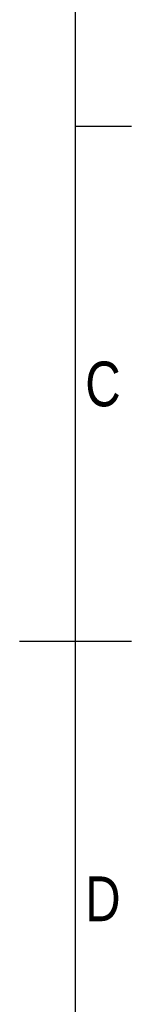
# Model space of a CAD drawing. Header units: millimetres. Extents: x 0 to 420, y 0 to 297.
# Tile 65 of 68: x 410 to 420, y 115 to 206. Entities that reach past the tile are written whole.
import ezdxf

# ---------------------------------------------------------------- set-up
doc = ezdxf.new("R2010")
doc.units = ezdxf.units.MM
doc.layers.add('CARTIGLIO', color=140, linetype='Continuous')
doc.styles.add('SLDTEXTSTYLE2', font='TXT', dxfattribs={"width": 0.821468})

msp = doc.modelspace()

# ---------------------------------------------------------------- linework, layer by layer
at = {"layer": 'CARTIGLIO', "linetype": 'Continuous'}
for p, q in [((414.8274, 5.171), (414.8274, 291.8226)), ((420.0016, 196.0996), (414.8274, 196.0996)), ((409.6532, 148.4968), (420.0016, 148.4968))]:
    msp.add_line(p, q, dxfattribs=at)

# ---------------------------------------------------------------- texts
at = {"layer": 'CARTIGLIO', "char_height": 4.1394, "attachment_point": 2, "style": 'SLDTEXTSTYLE2'}
for s, insert in [('C', (417.3711, 174.3514)), ('D', (417.3655, 126.7486))]:
    msp.add_mtext(s, dxfattribs=dict(at, insert=insert))

doc.saveas('drawing.dxf')
